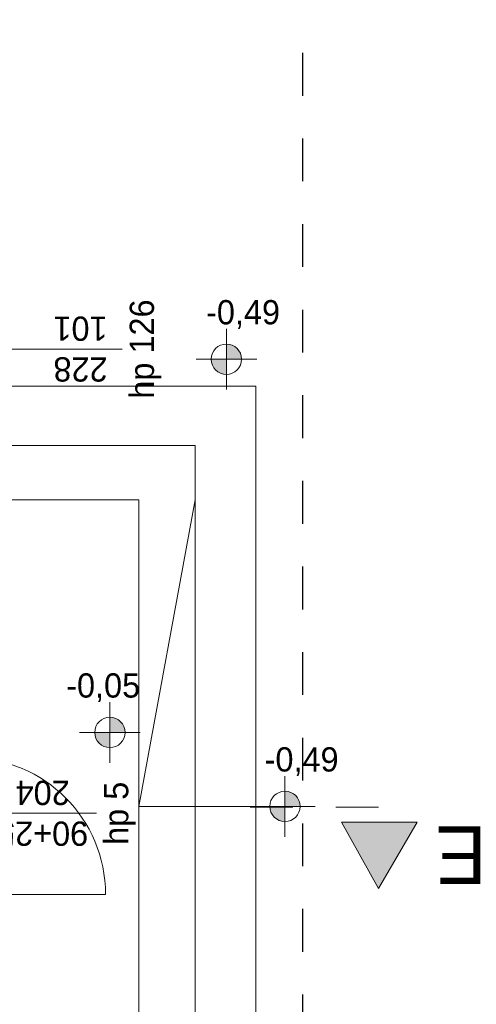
# Model space of a CAD drawing. Extents: x -528673 to -468586, y 24609 to 131944.
# Tile 24 of 87: x -471596 to -468586, y 32205 to 38696. Entities that reach past the tile are written whole.
import ezdxf

# ---------------------------------------------------------------- set-up
doc = ezdxf.new("R2010")
doc.units = 0
doc.header["$MEASUREMENT"] = 0
doc.linetypes.add('Dashed', pattern=[564.444447, 282.222223, -282.222223])
doc.layers.add('#PODKŁAD', color=252, linetype='Continuous')
doc.layers.add('INWENT RZĘDNE', color=252, linetype='Continuous')
for name, color, linetype, lineweight in [('INWENT OPISY_Nr_Pióra__21', 252, 'Continuous', 9), ('INWENT OPISY_Nr_Pióra__41', 252, 'Continuous', 15), ('INWENT RZĘDNE_Nr_Pióra__21', 252, 'Continuous', 9), ('INWENT. DRZWI_Nr_Pióra__5', 252, 'Continuous', 13), ('INWENT. OKNA_Nr_Pióra__21', 252, 'Continuous', 9), ('INWENT. OKNA_Nr_Pióra__5', 252, 'Continuous', 13), ('INWENT.ŚCIANY_Nr_Pióra__20', 252, 'Continuous', 60), ('Istniejące schody_Nr_Pióra__21', 252, 'Continuous', 9)]:
    doc.layers.add(name, color=color, linetype=linetype, lineweight=lineweight)
doc.styles.add('GENERATED_STYLE_1', font='txt')
doc.styles.add('GENERATED_STYLE_5', font='txt')

# ---------------------------------------------------------------- blocks, each defined once
blk = doc.blocks.new('Koty wysokościowe_17', base_point=(-469847.2, 33509.5))
at = {"layer": 'INWENT RZĘDNE_Nr_Pióra__21', "linetype": 'Continuous'}
for points in [[(-469847.2, 33509.5), (-469747.2, 33509.5), (-469754.8, 33547.8), (-469776.5, 33580.2), (-469808.9, 33601.9), (-469847.2, 33609.5)], [(-469847.2, 33509.5), (-469947.2, 33509.5), (-469939.6, 33471.3), (-469917.9, 33438.8), (-469885.5, 33417.2), (-469847.2, 33409.5)]]:
    blk.add_hatch(color=256, dxfattribs=at).paths.add_polyline_path(points, flags=0)
for p, q in [((-469847.2, 33309.5), (-469847.2, 33709.5)), ((-470047.2, 33509.5), (-469647.2, 33509.5))]:
    blk.add_line(p, q, dxfattribs=at)
blk.add_circle((-469847.2, 33509.5), 100, dxfattribs=at)
at = {"layer": 'INWENT RZĘDNE_Nr_Pióra__21', "insert": (-469981.1, 33709.5), "char_height": 160, "attachment_point": 7, "style": 'GENERATED_STYLE_1'}
blk.add_mtext('{-0,49}', dxfattribs=at)
blk = doc.blocks.new('Koty wysokościowe_18', base_point=(-471001.6, 33996.9))
at = {"layer": 'INWENT RZĘDNE_Nr_Pióra__21', "linetype": 'Continuous'}
for points in [[(-471001.6, 33996.9), (-470901.6, 33996.9), (-470909.3, 34035.2), (-470930.9, 34067.7), (-470963.4, 34089.3), (-471001.6, 34096.9)], [(-471001.6, 33996.9), (-471101.6, 33996.9), (-471094, 33958.7), (-471072.4, 33926.2), (-471039.9, 33904.6), (-471001.6, 33896.9)]]:
    blk.add_hatch(color=256, dxfattribs=at).paths.add_polyline_path(points, flags=0)
for p, q in [((-471001.6, 33796.9), (-471001.6, 34196.9)), ((-471201.6, 33996.9), (-470801.6, 33996.9))]:
    blk.add_line(p, q, dxfattribs=at)
blk.add_circle((-471001.6, 33996.9), 100, dxfattribs=at)
at = {"layer": 'INWENT RZĘDNE_Nr_Pióra__21', "insert": (-471289.5, 34196.9), "char_height": 160, "attachment_point": 7, "style": 'GENERATED_STYLE_1'}
blk.add_mtext('{-0,05}', dxfattribs=at)
blk = doc.blocks.new('Koty wysokościowe_27', base_point=(-470233.3, 36457.8))
at = {"layer": 'INWENT RZĘDNE_Nr_Pióra__21', "linetype": 'Continuous'}
for points in [[(-470233.3, 36457.8), (-470133.3, 36457.8), (-470140.9, 36496.1), (-470162.6, 36528.5), (-470195.1, 36550.2), (-470233.3, 36557.8)], [(-470233.3, 36457.8), (-470333.3, 36457.8), (-470325.7, 36419.6), (-470304, 36387.1), (-470271.6, 36365.5), (-470233.3, 36357.8)]]:
    blk.add_hatch(color=256, dxfattribs=at).paths.add_polyline_path(points, flags=0)
for p, q in [((-470233.3, 36257.8), (-470233.3, 36657.8)), ((-470433.3, 36457.8), (-470033.3, 36457.8))]:
    blk.add_line(p, q, dxfattribs=at)
blk.add_circle((-470233.3, 36457.8), 100, dxfattribs=at)
at = {"layer": 'INWENT RZĘDNE_Nr_Pióra__21', "insert": (-470367.3, 36657.8), "char_height": 160, "attachment_point": 7, "style": 'GENERATED_STYLE_1'}
blk.add_mtext('{-0,49}', dxfattribs=at)
blk = doc.blocks.new('PARTER')
at = {"layer": 'INWENT OPISY_Nr_Pióra__21', "linetype": 'Continuous', "lineweight": 15}
blk.add_hatch(color=252, dxfattribs=at).paths.add_polyline_path([(-469230.2, 32968.3), (-469474.5, 33404.5), (-468974.5, 33404.5)], flags=0)
at = {"layer": 'INWENT OPISY_Nr_Pióra__41', "color": 252, "linetype": 'Dashed', "lineweight": 15}
blk.add_line((-469230.2, 33504.5), (-470330.2, 33504.5), dxfattribs=at)
at = {"layer": 'INWENT OPISY_Nr_Pióra__41', "color": 252, "linetype": 'Continuous', "lineweight": 15}
for p, q in [((-469474.5, 33404.5), (-468974.5, 33404.5)), ((-469474.5, 33404.5), (-469230.2, 32968.3)), ((-469230.2, 32968.3), (-468974.5, 33404.5))]:
    blk.add_line(p, q, dxfattribs=at)
at = {"layer": 'INWENT. DRZWI_Nr_Pióra__5', "color": 252, "linetype": 'Continuous', "lineweight": 15}
blk.add_line((-471930.2, 32929.5), (-471030.2, 32929.5), dxfattribs=at)
blk.add_arc((-471930.2, 32929.5), 900, 0, 90, dxfattribs=at)
at = {"layer": 'INWENT. OKNA_Nr_Pióra__5', "color": 252, "linetype": 'Continuous', "lineweight": 15}
for p, q in [((-471830.2, 36524.5), (-470920.2, 36524.5)), ((-472000.2, 33463.7), (-471090.2, 33463.7))]:
    blk.add_line(p, q, dxfattribs=at)
at = {"layer": 'INWENT.ŚCIANY_Nr_Pióra__20', "color": 252, "linetype": 'Dashed', "lineweight": 30}
blk.add_line((-469728.7, 27470.7), (-469728.7, 39214.5), dxfattribs=at)
at = {"layer": 'Istniejące schody_Nr_Pióra__21', "color": 252, "linetype": 'Continuous', "lineweight": 15}
for p, q in [((-471830.2, 36279.5), (-470040.2, 36279.5)), ((-470040.2, 36279.5), (-470040.2, 30739.5)), ((-471830.2, 35889.5), (-470440.2, 35889.5)), ((-470440.2, 35889.5), (-470440.2, 31119.5)), ((-471830.2, 35529.5), (-470810.2, 35529.5)), ((-470810.2, 35529.5), (-470810.2, 31489.5)), ((-470810.2, 33509.5), (-470440.2, 35529.5)), ((-470040.2, 33509.5), (-470810.2, 33509.5))]:
    blk.add_line(p, q, dxfattribs=at)
at = {"layer": 'INWENT RZĘDNE', "color": 252, "lineweight": 15}
for name, p in [('Koty wysokościowe_27', (-470233.3, 36457.8)), ('Koty wysokościowe_18', (-471001.6, 33996.9)), ('Koty wysokościowe_17', (-469847.2, 33509.5))]:
    blk.add_blockref(name, p, dxfattribs=at)
at = {"layer": 'INWENT OPISY_Nr_Pióra__21', "color": 252, "linetype": 'Continuous', "lineweight": 15, "insert": (-468685.9, 32997.5), "char_height": 380, "attachment_point": 2, "rotation": 180, "style": 'GENERATED_STYLE_5'}
blk.add_mtext('{E}', dxfattribs=at)
at = {"layer": 'INWENT. OKNA_Nr_Pióra__21', "color": 252, "linetype": 'Continuous', "lineweight": 15, "char_height": 160, "attachment_point": 2, "rotation": 90, "style": 'GENERATED_STYLE_5'}
for s, insert in [('{hp 126}', (-470870.8, 36524.5)), ('{hp 5}', (-471040.2, 33463.7))]:
    blk.add_mtext(s, dxfattribs=dict(at, insert=insert))
at = {"layer": 'INWENT. OKNA_Nr_Pióra__21', "color": 252, "linetype": 'Continuous', "lineweight": 15, "char_height": 160, "width": 709.227, "attachment_point": 2, "rotation": 180, "line_spacing_factor": 1.007581, "style": 'GENERATED_STYLE_5'}
for s, insert in [('{228\\P101}', (-471195.2, 36310.4)), ('{90+25\\P204}', (-471444.8, 33249.6))]:
    blk.add_mtext(s, dxfattribs=dict(at, insert=insert))

msp = doc.modelspace()

# ---------------------------------------------------------------- block references
at = {"layer": '#PODKŁAD'}
msp.add_blockref('PARTER', (0, 0), dxfattribs=at)

doc.saveas('drawing.dxf')
